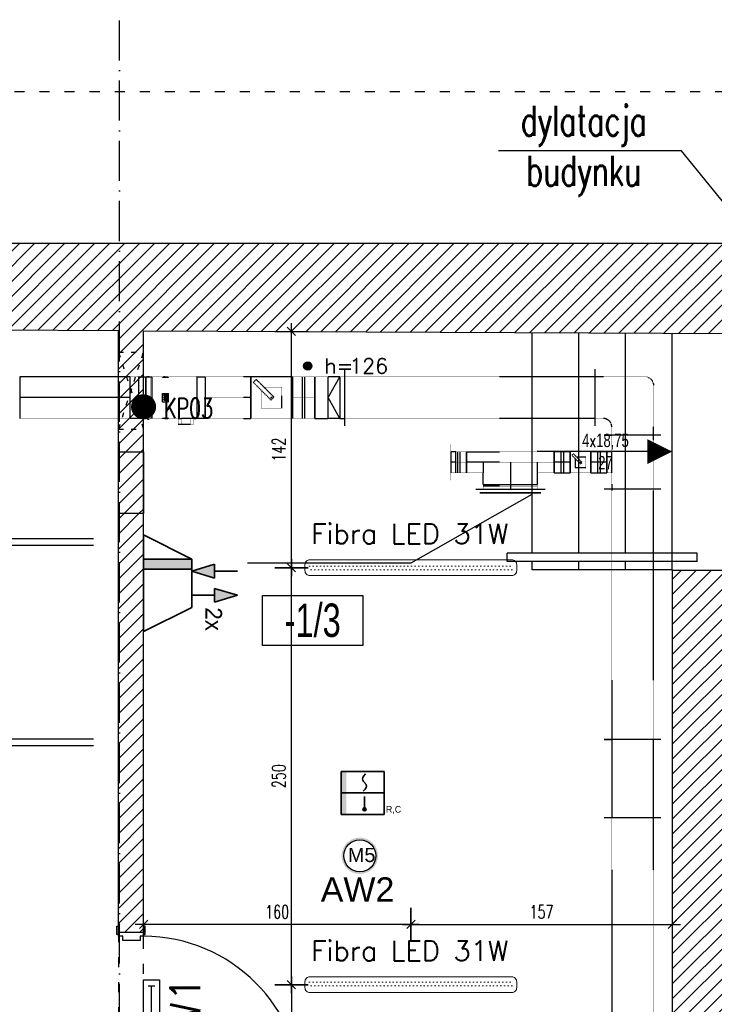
# Model space of a CAD drawing. Header units: millimetres. Extents: x 167273 to 188273, y -125105 to -88145.
# Tile 111 of 210: x 181655 to 182071, y -120214 to -119624. Entities that reach past the tile are written whole.
import ezdxf
from ezdxf.enums import TextEntityAlignment as Align

# ---------------------------------------------------------------- set-up
doc = ezdxf.new("R2010")
doc.units = ezdxf.units.MM
doc.header["$PDMODE"] = 35
doc.header["$PDSIZE"] = 5
for name, pattern in [('ACAD_ISO03W100', [30, 12, -18]), ('ACAD_ISO10W100', [18, 12, -3, 0, -3]), ('CENTER2', [1.125, 0.75, -0.125, 0.125, -0.125]), ('DASHDOT', [1, 0.5, -0.25, 0, -0.25]), ('DASHED', [0.75, 0.5, -0.25]), ('WENT_2', [1.5, 0.5, -1])]:
    doc.linetypes.add(name, pattern=pattern)
for name, color, linetype in [('!_ppoz', 10, 'Continuous'), ('a-op_leader', 9, 'Continuous'), ('a-op_text', 9, 'Continuous'), ('a-osie', 1, 'ACAD_ISO10W100'), ('a-poziomy', 9, 'Continuous'), ('a-wymiary', 9, 'Continuous'), ('b-cienka', 9, 'Continuous'), ('b-przerywana1', 9, 'ACAD_ISO03W100'), ('b-widokowa', 7, 'Continuous'), ('b-ściany', 2, 'Continuous'), ('c-wyposażenie', 5, 'Continuous'), ('El_Oświetlenie awaryjne', 10, 'Continuous'), ('FLUID-N-BIB-HID', 7, 'Continuous'), ('FLUID-N-BIB-SYM', 7, 'Continuous'), ('h-hatch', 8, 'Continuous')]:
    doc.layers.add(name, color=color, linetype=linetype)
for name, color, linetype, lineweight in [('EL_Linia SSP', 10, 'Continuous', 35), ('EL_oprawy', 72, 'Continuous', 5), ('FLUID-N-BIB', 8, 'Continuous', 30)]:
    doc.layers.add(name, color=color, linetype=linetype, lineweight=lineweight)
doc.styles.add('Arial', font='romans.shx', dxfattribs={"width": 0.7, "height": 12})
doc.styles.add('ES1', font='romans.shx', dxfattribs={"width": 0.7, "height": 12})
doc.styles.add('Malanow_1_100', font='romans.shx', dxfattribs={"height": 10})
doc.styles.add('PPAB_100', font='romans.shx', dxfattribs={"width": 0.7, "height": 12})
doc.styles.add('PPAB_50', font='romans.shx', dxfattribs={"width": 0.7, "height": 8})
doc.dimstyles.new('newPPAB_50', dxfattribs={"dimscale": 0, "dimtxt": 8, "dimasz": 1, "dimexe": 10, "dimexo": 10, "dimgap": 3.5, "dimtad": 1, "dimdec": 0, "dimzin": 0, "dimdsep": 46, "dimtxsty": 'PPAB_50', "dimblk": 'tick_50', "dimcen": 0.09, "dimdle": 5, "dimse1": 1, "dimse2": 1, "dimclrd": 9, "dimclre": 9, "dimclrt": 161, "dimadec": 0, "dimazin": 0, "dimtfac": 1, "dimtdec": 0, "dimtix": 1, "dimtofl": 0, "dimtmove": 2, "dimatfit": 3, "dimldrblk": 'tick_50', "dimfxl": 0, "dimtolj": 1, "dimtzin": 0, "dimarcsym": 0})
pattern_1 = [(45, (-27340.6366, 31489.7547), (-4.49012806, 4.49012806), [])]

# ---------------------------------------------------------------- blocks, each defined once
blk = doc.blocks.new('wysokosc')
at = {"layer": 'a-poziomy'}
h = blk.add_hatch(color=256, dxfattribs=at)
edge = h.paths.add_edge_path()
edge.add_arc((0, 0), 2.5, 0, 360)
blk.add_circle((0, 0), 2.5, dxfattribs=at)
at = {"layer": 'a-poziomy', "style": 'PPAB_50'}
blk.add_text('h=', height=9, dxfattribs=at).set_placement((10, 0), align=Align.MIDDLE_LEFT)
blk.add_attdef('WYSOKOSC', text='', height=9, dxfattribs=at).set_placement((25, 0), align=Align.MIDDLE_LEFT)
blk = doc.blocks.new('LED 31W')
h = blk.add_hatch()
h.set_pattern_fill('DOTS', color=256, scale=35)
h.set_pattern_definition([(0, (8e-13, -4e-12), (1.09375, 2.1875), [0, -2.1875])])
h.paths.add_polyline_path([(61.5, 2.75), (-61.5, 2.75), (-61.5, -2.75), (61.5, -2.75)])
blk.add_lwpolyline([(-60.5, -4.75), (60.5, -4.75, 0.414214), (63.5, -1.75), (63.5, 1.75, 0.414214), (60.5, 4.75), (-60.5, 4.75, 0.414214), (-63.5, 1.75), (-63.5, -1.75, 0.414214)], format="xyb", close=True)
at = {"style": 'ES1', "flags": 1}
blk.add_attdef('TYP', (-59.8, 30.4), '', height=12, rotation=360, dxfattribs=at)
at = {"style": 'ES1'}
blk.add_attdef('KOD', (-59.8, 14.37), '', height=12, rotation=360, dxfattribs=at)
blk = doc.blocks.new('A$C5690186C')
at = {"layer": 'EL_Linia SSP', "lineweight": 5}
h = blk.add_hatch(color=256, dxfattribs=at)
h.set_gradient(color1=(255, 0, 0), color2=(224, 0, 0), one_color=1, name='INVSPHERICAL')
h.paths.add_polyline_path([(-9.8, 0), (-9.8, 12.8), (-12.8, 12.8), (-12.8, 0)])
h.paths.add_polyline_path([(-9.8, -12.8), (-9.8, 0), (-12.8, 0), (-12.8, -12.8)])
at = {"layer": 'EL_Linia SSP'}
blk.add_hatch(color=256, dxfattribs=at).paths.add_polyline_path([(2.02, -9.84, 1), (0.15, -9.84, 1)])
at = {"layer": 'EL_Linia SSP', "color": 1, "linetype": 'Continuous'}
for p, q in [((-0.1, 8.54), (0.11, 9.39)), ((0.11, 7.68), (-0.1, 8.54)), ((0.11, 9.39), (0.74, 10.35)), ((0.58, 6.96), (0.11, 7.68)), ((0.74, 6.72), (0.58, 6.96)), ((0.74, 10.35), (1.79, 11.52)), ((1.07, 6.34), (0.74, 6.72)), ((1.07, 6.34), (1.41, 5.97)), ((1.41, 5.97), (1.57, 5.73)), ((1.41, 2.34), (0.36, 1.16)), ((2.04, 3.3), (1.41, 2.34)), ((1.57, 5.73), (2.04, 5.01)), ((2.04, 5.01), (2.25, 4.15)), ((2.25, 4.15), (2.04, 3.3))]:
    blk.add_line(p, q, dxfattribs=at)
at = {"layer": 'EL_Linia SSP'}
for p, q in [((-12.8, 0), (12.8, 0)), ((1.08, -2.06), (1.08, -9.84))]:
    blk.add_line(p, q, dxfattribs=at)
blk.add_lwpolyline([(-12.8, 12.8), (12.8, 12.8), (12.8, -12.8), (-12.8, -12.8)], close=True, dxfattribs=at)
blk.add_circle((1.08, -9.84), 0.938, dxfattribs=at)
at = {"layer": 'EL_Linia SSP', "color": 1}
blk.add_text('R,C', height=4, dxfattribs=at).set_placement((13.91, -11.8))
blk = doc.blocks.new('*U749')
h = blk.add_hatch(color=256)
h.paths.add_polyline_path([(-13.5, 0, 1), (13.5, 0, 1)])
h.paths.add_polyline_path([(11.81, 0, -1), (-11.81, 0, -1)], flags=16)
blk.add_circle((0, 0), 11.81)
at = {"attachment_point": 1, "style": 'Malanow_1_100'}
for s, insert, char_height in [('{\\fArial|b0|i0|c238|p34;M5}', (-8.83, 5.86), 10.5), ('{\\fArial|b0|i0|c238|p34;AW2}', (-28.92, -15.95), 18)]:
    blk.add_mtext_dynamic_manual_height_columns(s, width=42.9792, gutter_width=669.53, heights=[0], dxfattribs=dict(at, insert=insert, char_height=char_height))
blk = doc.blocks.new('A$C1F793472')
at = {"layer": 'EL_Linia SSP'}
h = blk.add_hatch(color=256, dxfattribs=at)
h.set_gradient(color1=(255, 0, 0), color2=(255, 0, 0))
h.paths.add_polyline_path([(5.69, 21.3), (3.61, 28.15), (1.54, 21.3), (3.61, 21.3)])
h = blk.add_hatch(color=1, dxfattribs=at)
h.set_gradient(color1=(255, 0, 0), color2=(255, 0, 0))
h.paths.add_polyline_path([(-3.61, 14.46), (-1.54, 21.3), (-3.61, 21.3)])
h.paths.add_polyline_path([(-3.61, 14.46), (-3.61, 21.3), (-5.69, 21.3)])
h = blk.add_hatch(color=256, dxfattribs=at)
h.set_gradient(color1=(255, 0, 0), color2=(255, 0, 0))
h.paths.add_polyline_path([(-4.23, 0), (-4.23, 14.46), (-7.23, 14.46), (-7.23, 0)])
at = {"layer": 'EL_Linia SSP', "color": 1}
for p, q in [((-3.61, 21.3), (-3.61, 28.15)), ((1.54, 21.3), (3.61, 28.15)), ((5.69, 21.3), (3.61, 28.15)), ((-3.61, 21.3), (-5.69, 21.3)), ((-5.69, 21.3), (-3.61, 14.46)), ((-3.61, 21.3), (-1.54, 21.3)), ((-1.54, 21.3), (-3.61, 14.46)), ((3.61, 21.3), (1.54, 21.3)), ((3.61, 14.46), (3.61, 21.3)), ((3.61, 21.3), (5.69, 21.3)), ((-14.46, 0), (-7.23, 14.46)), ((-7.23, 14.46), (7.23, 14.46)), ((-7.23, 14.46), (-7.23, 0)), ((-4.23, 0), (-4.23, 14.46)), ((14.46, 0), (7.23, 14.46)), ((14.46, 0), (-14.46, 0))]:
    blk.add_line(p, q, dxfattribs=at)
at = {"layer": 'EL_Linia SSP', "color": 1, "linetype": 'CENTER2'}
blk.add_text('2x', height=5, dxfattribs=at).set_placement((7.23, 18.54))
blk = doc.blocks.new('866330')
for p, q in [((-144, 13.3), (-144, -13.3)), ((-144, 0), (144, 0)), ((144, 13.3), (144, -13.3))]:
    blk.add_line(p, q)
blk.add_lwpolyline([(-170, -32), (170, -32), (170, 32), (-170, 32)], close=True)
at = {"style": 'ES1', "flags": 1}
blk.add_attdef('TYP', (-180.5, 290.4), '', height=120, dxfattribs=at)
at = {"style": 'ES1'}
blk.add_attdef('KOD_ES', (-180.5, 130.1), '', height=120, dxfattribs=at)
blk = doc.blocks.new('*U860')
at = {"linetype": 'Continuous', "lineweight": -2}
for p, q in [((-125, 125), (-125, 0)), ((125, 0), (125, 125)), ((-125, 0), (-125, -125)), ((125, -125), (125, 0))]:
    blk.add_line(p, q, dxfattribs=at)
at = {"color": 0, "linetype": 'ByBlock', "lineweight": -2}
for p, q in [((125, 125), (-125, 125)), ((62.5, 62.5), (-62.5, 62.5)), ((-62.5, 62.5), (-62.5, -62.5)), ((62.5, -44.8), (62.5, 62.5)), ((-14.5, -3.2), (3.2, 14.5)), ((3.2, 14.5), (109.2, -91.6)), ((91.6, -109.2), (-14.5, -3.2)), ((-62.5, -62.5), (44.8, -62.5)), ((109.2, -91.6), (91.6, -109.2)), ((-125, -125), (125, -125))]:
    blk.add_line(p, q, dxfattribs=at)
for major_axis in [(4, 0), (4, 0), (-4, 0), (-4, 0)]:
    blk.add_ellipse((0, 0), major_axis=major_axis, ratio=1, start_param=0, end_param=3.141593, dxfattribs=at)
blk = doc.blocks.new('*U857')
at = {"linetype": 'Continuous', "lineweight": -2}
for p, q in [((-331, 125), (-331, 0)), ((331, 0), (331, 125)), ((-331, 0), (-331, -125)), ((331, -125), (331, 0))]:
    blk.add_line(p, q, dxfattribs=at)
at = {"color": 0, "linetype": 'ByBlock', "lineweight": -2}
for p, q in [((331, 125), (-331, 125)), ((-331, -125), (331, -125))]:
    blk.add_line(p, q, dxfattribs=at)
at = {"layer": 'FLUID-N-BIB-SYM', "linetype": 'DASHDOT', "lineweight": -3}
blk.add_line((-331, 0), (331, 0), dxfattribs=at)
blk = doc.blocks.new('*U996')
at = {"linetype": 'Continuous', "lineweight": -2}
for p, q in [((-750, 170), (-750, 125)), ((-750, 125), (-750, -125)), ((750, 170), (750, 125)), ((750, 125), (750, -125)), ((-750, -125), (-750, -170)), ((750, -125), (750, -170))]:
    blk.add_line(p, q, dxfattribs=at)
at = {"color": 0, "linetype": 'ByBlock', "lineweight": -2}
for p, q in [((750, 125), (-750, 125)), ((-750, -125), (750, -125))]:
    blk.add_line(p, q, dxfattribs=at)
blk = doc.blocks.new('*U997')
at = {"linetype": 'Continuous', "lineweight": -2}
for p, q in [((-234.5, 170), (-234.5, 125)), ((-234.5, 125), (-234.5, -125)), ((234.5, 170), (234.5, 125)), ((234.5, 125), (234.5, -125)), ((-234.5, -125), (-234.5, -170)), ((234.5, -125), (234.5, -170))]:
    blk.add_line(p, q, dxfattribs=at)
at = {"color": 0, "linetype": 'ByBlock', "lineweight": -2}
for p, q in [((234.5, 125), (-234.5, 125)), ((-234.5, -125), (234.5, -125))]:
    blk.add_line(p, q, dxfattribs=at)
blk = doc.blocks.new('*U850')
at = {"color": 0, "linetype": 'ByBlock', "lineweight": -2}
for p, q in [((-115, 165), (135, 165)), ((165, 165), (135, 165)), ((185, 165), (165, 165)), ((-165, -135), (-165, 115)), ((135, -85), (165, -85)), ((165, -85), (185, -85)), ((-165, -135), (-165, -165)), ((-165, -165), (-165, -185)), ((85, -165), (85, -135)), ((85, -185), (85, -165))]:
    blk.add_line(p, q, dxfattribs=at)
at = {"linetype": 'Continuous', "lineweight": -2}
for p, q in [((-165, -185), (-210, -185)), ((85, -185), (-165, -185)), ((130, -185), (85, -185))]:
    blk.add_line(p, q, dxfattribs=at)
at = {"color": 0, "linetype": 'ByBlock', "lineweight": -2, "extrusion": (1.22465e-16, 3.82736e-32, -1)}
for centre in [(-115, 115), (-115, 115), (135, -135)]:
    blk.add_ellipse(centre, major_axis=(-50, 0), ratio=1, start_param=0, end_param=1.570796, dxfattribs=at)
at = {"color": 0, "linetype": 'ByBlock', "lineweight": -2}
blk.add_ellipse((135, -135), major_axis=(0, 50), ratio=1, start_param=0, end_param=1.570796, dxfattribs=at)
blk.add_ellipse((135, -135), major_axis=(0, 50), ratio=1, start_param=0, end_param=1.570796, dxfattribs=at)
at = {"layer": 'FLUID-N-BIB-HID', "linetype": 'DASHED', "lineweight": -3}
for p, q in [((185, 165), (185, 210)), ((185, -130), (185, -85))]:
    blk.add_line(p, q, dxfattribs=at)
blk = doc.blocks.new('*U849')
at = {"color": 0, "linetype": 'ByBlock', "lineweight": -2}
for p, q in [((-750, 125), (750, 125)), ((-750, -125), (750, -125))]:
    blk.add_line(p, q, dxfattribs=at)
at = {"linetype": 'Continuous', "lineweight": -2}
for p, q in [((750, 125), (750, 170)), ((750, -125), (750, 125)), ((750, -170), (750, -125))]:
    blk.add_line(p, q, dxfattribs=at)
at = {"layer": 'FLUID-N-BIB-HID', "linetype": 'DASHED', "lineweight": -3}
for p, q in [((-750, 125), (-750, 170)), ((-750, -170), (-750, -125))]:
    blk.add_line(p, q, dxfattribs=at)
blk = doc.blocks.new('*U848')
at = {"linetype": 'Continuous', "lineweight": -2}
for p, q in [((-90, 0, -125), (-90, 0, 125)), ((-90, 0, -170), (-90, 0, -125)), ((90, 0, 125), (90, 0, -125)), ((-90, 0, 125), (-90, 0, 170))]:
    blk.add_line(p, q, dxfattribs=at)
at = {"color": 0, "linetype": 'ByBlock', "lineweight": -2}
for p, q in [((-60, 0, -125), (-90, 0, -125)), ((90, 0, -125), (10, 0, -125)), ((10, 0, 125), (90, 0, 125)), ((-90, 0, 125), (-60, 0, 125))]:
    blk.add_line(p, q, dxfattribs=at)
at = {"linetype": 'Continuous', "lineweight": -3}
for p, q in [((-60, 0, 125), (10, 0, 125)), ((10, 0), (-60, 0, 125)), ((-60, 0, -125), (10, 0)), ((-60, 0, -125), (10, 0, -125)), ((-60, 0, 125), (-60, 0, -125)), ((10, 0, 0), (10, 0, 125)), ((10, 0, -125), (10, 0, 0))]:
    blk.add_line(p, q, dxfattribs=at)
blk = doc.blocks.new('*U854')
at = {"linetype": 'Continuous', "lineweight": -2}
for p, q in [((-67.5, 0, -125), (-67.5, 0, 125)), ((67.5, 0, 125), (67.5, 0, -125))]:
    blk.add_line(p, q, dxfattribs=at)
at = {"color": 0, "linetype": 'ByBlock', "lineweight": -2}
for p, q in [((-67.5, 0, 125), (67.5, 0, 125)), ((67.5, 0, -125), (-67.5, 0, -125))]:
    blk.add_line(p, q, dxfattribs=at)
at = {"linetype": 'Continuous', "lineweight": -3}
for p, q in [((-7.5, 0, 125), (-7.5, 0, -125)), ((7.5, 0, 125), (7.5, 0, -125))]:
    blk.add_line(p, q, dxfattribs=at)
at = {"layer": 'FLUID-N-BIB-SYM', "linetype": 'DASHDOT', "lineweight": -3}
blk.add_line((-67.5, 0), (67.5, 0), dxfattribs=at)
blk = doc.blocks.new('*U847')
at = {"linetype": 'Continuous', "lineweight": -2}
for p, q in [((-162.5, 170), (-162.5, 125)), ((-162.5, 125), (-162.5, -125)), ((162.5, 170), (162.5, 125)), ((162.5, 125), (162.5, -125)), ((-162.5, -125), (-162.5, -170)), ((-62, -155), (63, -155)), ((162.5, -125), (162.5, -170))]:
    blk.add_line(p, q, dxfattribs=at)
at = {"color": 0, "linetype": 'ByBlock', "lineweight": -2}
for p, q in [((-132.5, 125), (-162.5, 125)), ((132.5, 125), (-132.5, 125)), ((162.5, 125), (132.5, 125)), ((-162.5, -125), (-132.5, -125)), ((-62, -125), (-132.5, -125)), ((-62, -125), (-62, -155)), ((132.5, -125), (63, -125)), ((63, -155), (63, -125)), ((132.5, -125), (162.5, -125))]:
    blk.add_line(p, q, dxfattribs=at)
at = {"linetype": 'Continuous', "lineweight": -3}
blk.add_line((63, -125), (-62, -125), dxfattribs=at)
blk = doc.blocks.new('*U841')
at = {"linetype": 'Continuous', "lineweight": -2}
for p, q in [((-62.5, 62.5), (-62.5, 0)), ((62.5, 0), (62.5, 62.5)), ((-62.5, 0), (-62.5, -62.5)), ((62.5, -62.5), (62.5, 0))]:
    blk.add_line(p, q, dxfattribs=at)
at = {"color": 0, "linetype": 'ByBlock', "lineweight": -2}
for p, q in [((62.5, 62.5), (-62.5, 62.5)), ((31.2, 31.2), (-31.2, 31.2)), ((-31.2, 31.2), (-31.2, -31.2)), ((-10.1, 1.2), (-1.2, 10.1)), ((43, -51.8), (-10.1, 1.2)), ((-1.2, 10.1), (51.8, -43)), ((31.2, -22.4), (31.2, 31.2)), ((-31.2, -31.2), (22.4, -31.2)), ((51.8, -43), (43, -51.8)), ((-62.5, -62.5), (62.5, -62.5))]:
    blk.add_line(p, q, dxfattribs=at)
for major_axis in [(4, 0), (4, 0), (-4, 0), (-4, 0)]:
    blk.add_ellipse((0, 0), major_axis=major_axis, ratio=1, start_param=0, end_param=3.141593, dxfattribs=at)
blk = doc.blocks.new('*U842')
at = {"linetype": 'Continuous', "lineweight": -2}
for p, q in [((-47.5, 0), (-47.5, 62.5)), ((47.5, 62.5), (47.5, 0)), ((-47.5, -62.5), (-47.5, 0)), ((47.5, 0), (47.5, -62.5))]:
    blk.add_line(p, q, dxfattribs=at)
at = {"color": 0, "linetype": 'ByBlock', "lineweight": -2}
for p, q in [((-47.5, 62.5), (47.5, 62.5)), ((47.5, -62.5), (-47.5, -62.5))]:
    blk.add_line(p, q, dxfattribs=at)
at = {"linetype": 'Continuous', "lineweight": -3}
for p, q in [((-7.5, 62.5), (-7.5, -62.5)), ((7.5, 62.5), (7.5, -62.5))]:
    blk.add_line(p, q, dxfattribs=at)
at = {"layer": 'FLUID-N-BIB-SYM', "linetype": 'DASHDOT', "lineweight": -3}
for q in [(47.5, 0), (-32.5, 0)]:
    blk.add_line((-47.5, 0), q, dxfattribs=at)
blk = doc.blocks.new('*U840')
at = {"linetype": 'Continuous', "lineweight": -2}
for p, q in [((-207.5, 162.5), (-162.5, 162.5)), ((-162.5, 162.5), (162.5, 162.5)), ((162.5, 162.5), (207.5, 162.5)), ((-262.5, 62.5), (-262.5, -62.5)), ((262.5, -62.5), (262.5, 62.5))]:
    blk.add_line(p, q, dxfattribs=at)
at = {"color": 0, "linetype": 'ByBlock', "lineweight": -2}
for p, q in [((-162.5, 132.5), (-162.5, 162.5)), ((-162.5, 132.5), (-162.5, 0)), ((162.5, 132.5), (162.5, 162.5)), ((162.5, 132.5), (162.5, 62.5)), ((-262.5, 62.5), (-162.5, 62.5)), ((162.5, 0), (162.5, 62.5)), ((162.5, 62.5), (262.5, 62.5)), ((-162.5, 0), (162.5, 0)), ((262.5, -62.5), (-262.5, -62.5))]:
    blk.add_line(p, q, dxfattribs=at)
at = {"linetype": 'Continuous', "lineweight": -3}
blk.add_line((162.5, 132.5), (-162.5, 132.5), dxfattribs=at)
at = {"layer": 'FLUID-N-BIB-SYM', "linetype": 'DASHDOT', "lineweight": -3}
for p, q in [((0, 0), (0, 162.5)), ((0, 142.5), (0, 162.5)), ((-262.5, 0), (262.5, 0))]:
    blk.add_line(p, q, dxfattribs=at)
blk = doc.blocks.new('*U829')
at = {"linetype": 'Continuous', "lineweight": -2}
for p, q in [((-47.5, 0), (-47.5, 62.5)), ((47.5, 62.5), (47.5, 0)), ((-47.5, -62.5), (-47.5, 0)), ((47.5, 0), (47.5, -62.5))]:
    blk.add_line(p, q, dxfattribs=at)
at = {"color": 0, "linetype": 'ByBlock', "lineweight": -2}
for p, q in [((-47.5, 62.5), (47.5, 62.5)), ((47.5, -62.5), (-47.5, -62.5))]:
    blk.add_line(p, q, dxfattribs=at)
at = {"linetype": 'Continuous', "lineweight": -3}
for p, q in [((-7.5, 62.5), (-7.5, -62.5)), ((7.5, 62.5), (7.5, -62.5))]:
    blk.add_line(p, q, dxfattribs=at)
at = {"layer": 'FLUID-N-BIB-SYM', "linetype": 'DASHDOT', "lineweight": -3}
blk.add_line((-47.5, 0), (47.5, 0), dxfattribs=at)
blk = doc.blocks.new('*U832')
at = {"linetype": 'Continuous', "lineweight": -2}
for p, q in [((-30, 0), (-30, 62.5)), ((-30, -62.5), (-30, 0))]:
    blk.add_line(p, q, dxfattribs=at)
at = {"color": 0, "linetype": 'ByBlock', "lineweight": -2}
for p, q in [((-30, 62.5), (0, 62.5)), ((0, 107.5), (0, 62.5)), ((0, 62.5), (0, 0)), ((0, 0), (0, -62.5)), ((0, -62.5), (-30, -62.5)), ((0, -62.5), (0, -107.5))]:
    blk.add_line(p, q, dxfattribs=at)
blk = doc.blocks.new('*U836')
at = {"linetype": 'Continuous', "lineweight": -2}
for p, q in [((-47.5, 0), (-47.5, 62.5)), ((47.5, 62.5), (47.5, 0)), ((-47.5, -62.5), (-47.5, 0)), ((47.5, 0), (47.5, -62.5))]:
    blk.add_line(p, q, dxfattribs=at)
at = {"color": 0, "linetype": 'ByBlock', "lineweight": -2}
for p, q in [((-47.5, 62.5), (47.5, 62.5)), ((47.5, -62.5), (-47.5, -62.5))]:
    blk.add_line(p, q, dxfattribs=at)
at = {"linetype": 'Continuous', "lineweight": -3}
for p, q in [((-7.5, 62.5), (-7.5, -62.5)), ((7.5, 62.5), (7.5, -62.5))]:
    blk.add_line(p, q, dxfattribs=at)
at = {"layer": 'FLUID-N-BIB-SYM', "linetype": 'DASHDOT', "lineweight": -3}
for p in [(-47.5, 0), (17.5, 0)]:
    blk.add_line(p, (47.5, 0), dxfattribs=at)
blk = doc.blocks.new('*U846')
at = {"color": 0, "linetype": 'ByBlock', "lineweight": -2}
for p, q in [((182.5, 0, 20), (-182.5, 0, 20)), ((162.5, 0), (-162.5, 0)), ((162.5, 0, -20), (-162.5, 0, -20)), ((162.5, 0, -20), (162.5, 0)), ((182.5, 0), (162.5, 0)), ((-162.5, 0), (-182.5, 0)), ((-162.5, 0, -20), (-162.5, 0))]:
    blk.add_line(p, q, dxfattribs=at)
at = {"linetype": 'Continuous', "lineweight": -3}
for p, q in [((182.5, 0, 20), (-182.5, 0, 20)), ((-182.5, 0, 20), (182.5, 0, 20))]:
    blk.add_line(p, q, dxfattribs=at)
blk = doc.blocks.new('*U852')
at = {"color": 0, "linetype": 'ByBlock', "lineweight": -2}
for p, q in [((-177.5, 125), (-225, 125)), ((-225, 0), (-225, 125)), ((-172.5, 126.2), (-177.5, 126.2)), ((-177.5, 125), (-177.5, 126.2)), ((-177.5, -125), (-177.5, 125)), ((-172.5, 126.2), (-172.5, 125)), ((-172.5, 125), (-172.5, -125)), ((95.5, 125), (-172.5, 125)), ((95.5, 125), (95.5, 123.7)), ((100.5, 123.7), (95.5, 123.7)), ((95.5, 123.7), (95.5, -123.7)), ((130.5, 125), (100.5, 125)), ((100.5, 123.7), (100.5, 125)), ((100.5, -123.8), (100.5, 123.7)), ((110, 129), (120, 129)), ((110, 129), (110, 125)), ((120, 125), (120, 129)), ((130.5, 125), (130.5, 123.7)), ((135.5, 123.7), (130.5, 123.7)), ((130.5, 123.7), (130.5, -123.7)), ((172.5, 125), (135.5, 125)), ((135.5, 123.7), (135.5, 125)), ((135.5, -123.8), (135.5, 123.7)), ((177.5, 126.2), (172.5, 126.2)), ((172.5, 125), (172.5, 126.2)), ((172.5, -125), (172.5, 125)), ((177.5, 126.2), (177.5, 125)), ((177.5, 125), (177.5, -125)), ((225, 125), (177.5, 125)), ((225, 125), (225, 52.8)), ((-225, -125), (-225, 0)), ((225, 52.8), (225, -52.8)), ((225, -52.8), (225, -125)), ((-225, -125), (-177.5, -125)), ((-177.5, -126.3), (-177.5, -125)), ((-177.5, -126.3), (-172.5, -126.3)), ((-172.5, -125), (-172.5, -126.3)), ((-172.5, -125), (-114, -125)), ((-156.5, -160), (-156.5, -125)), ((-156.5, -125), (-136.5, -125)), ((-156.5, -125), (-156.5, -160)), ((-136.5, -160), (-156.5, -160)), ((-156.5, -160), (-156.5, -160)), ((-136.5, -125), (-83.5, -125)), ((-136.5, -125), (-136.5, -160)), ((-136.5, -125), (-136.5, -125)), ((-136.5, -160), (-136.5, -160)), ((-83.5, -160), (-136.5, -160)), ((-136.5, -160), (-136.5, -160)), ((-114, -125), (-106, -125)), ((-106, -125), (95.5, -125)), ((-83.5, -160), (-83.5, -125)), ((-63.5, -125), (-83.5, -125)), ((-83.5, -160), (-83.5, -160)), ((-63.5, -160), (-83.5, -160)), ((-63.5, -160), (-63.5, -125)), ((-63.5, -160), (-63.5, -125)), ((-63.5, -160), (-63.5, -160)), ((95.5, -123.7), (95.5, -125)), ((95.5, -123.8), (100.5, -123.8)), ((100.5, -125), (100.5, -123.8)), ((100.5, -125), (130.5, -125)), ((110, -125), (110, -129)), ((120, -129), (110, -129)), ((120, -129), (120, -125)), ((130.5, -123.7), (130.5, -125)), ((130.5, -123.8), (135.5, -123.8)), ((135.5, -125), (135.5, -123.8)), ((135.5, -125), (172.5, -125)), ((172.5, -126.3), (172.5, -125)), ((172.5, -126.3), (177.5, -126.3)), ((177.5, -125), (177.5, -126.3)), ((177.5, -125), (225, -125))]:
    blk.add_line(p, q, dxfattribs=at)
at = {"linetype": 'Continuous', "lineweight": -3}
for p, q in [((-5, 122.5), (-5, 125)), ((30, 122.5), (-5, 122.5)), ((16.9, 125), (-0.6, 125)), ((-0.6, 124.1), (-0.6, 124.7)), ((16.9, 124.7), (-0.6, 124.7)), ((16.9, 124.1), (-0.6, 124.1)), ((16.9, 125), (25.6, 125)), ((16.9, 124.9), (16.9, 124.7)), ((16.9, 124.9), (25.6, 124.4)), ((16.9, 123.9), (25.6, 124.4)), ((30, 122.5), (30, 125)), ((30, 24.8), (-5, 24.8)), ((-5, -24.8), (-5, 24.8)), ((-0.6, 15.5), (-0.6, 9.5)), ((16.9, 15.5), (-0.6, 15.5)), ((16.9, 9.5), (-0.6, 9.5)), ((-0.6, 3), (-0.6, -3)), ((16.9, 3), (-0.6, 3)), ((16.9, 17.5), (25.6, 12.5)), ((16.9, 7.5), (25.6, 12.5)), ((16.9, 7.5), (16.9, 9.5)), ((16.9, 5), (25.6, 0)), ((30, -24.8), (30, 24.8)), ((30, -24.8), (-5, -24.8)), ((16.9, -3), (-0.6, -3)), ((-0.6, -9.5), (-0.6, -15.5)), ((16.9, -9.5), (-0.6, -9.5)), ((16.9, -15.5), (-0.6, -15.5)), ((16.9, -5), (25.6, 0)), ((16.9, -5), (16.9, -3)), ((16.9, -7.5), (25.6, -12.5)), ((16.9, -17.5), (25.6, -12.5)), ((16.9, -17.5), (16.9, -15.5)), ((30, -122.5), (-5, -122.5)), ((-5, -125), (-5, -122.5)), ((-0.6, -124.1), (-0.6, -124.7)), ((16.9, -124.1), (-0.6, -124.1)), ((16.9, -124.7), (-0.6, -124.7)), ((16.9, -125), (-0.6, -125)), ((16.9, -125), (-0.6, -125)), ((16.9, -123.9), (25.6, -124.4)), ((16.9, -124.9), (25.6, -124.4)), ((16.9, -124.9), (16.9, -124.7)), ((16.9, -125), (25.6, -125)), ((16.9, -125), (25.6, -125)), ((30, -125), (30, -122.5))]:
    blk.add_line(p, q, dxfattribs=at)
at = {"color": 0, "linetype": 'ByBlock', "lineweight": -2, "extrusion": (3.14984e-17, -1.46596e-13, -1)}
blk.add_ellipse((115, 0), major_axis=(110, 52.8), ratio=1, start_param=0, end_param=0.001272, dxfattribs=at)
blk = doc.blocks.new('*U851')
at = {"linetype": 'Continuous', "lineweight": -2}
for p, q in [((-136.5, 0), (-136.5, 125)), ((136.5, 125), (136.5, 0)), ((-136.5, -125), (-136.5, 0)), ((136.5, 0), (136.5, -125))]:
    blk.add_line(p, q, dxfattribs=at)
at = {"color": 0, "linetype": 'ByBlock', "lineweight": -2}
for p, q in [((-136.5, 125), (136.5, 125)), ((136.5, -125), (-136.5, -125))]:
    blk.add_line(p, q, dxfattribs=at)
at = {"layer": 'FLUID-N-BIB-SYM', "linetype": 'DASHDOT', "lineweight": -3}
for p, q in [((-136.5, 0), (136.5, 0)), ((-136.5, 0), (-136.5, 0)), ((136.5, 0), (136.5, 0))]:
    blk.add_line(p, q, dxfattribs=at)
blk = doc.blocks.new('*U995')
at = {"linetype": 'Continuous', "lineweight": -2}
for p, q in [((-750, 170), (-750, 125)), ((-750, 125), (-750, -125)), ((-750, -125), (-750, -170))]:
    blk.add_line(p, q, dxfattribs=at)
at = {"color": 0, "linetype": 'ByBlock', "lineweight": -2}
for p, q in [((750, 125), (-750, 125)), ((-750, -125), (750, -125))]:
    blk.add_line(p, q, dxfattribs=at)
at = {"layer": 'FLUID-N-BIB-HID', "linetype": 'DASHED', "lineweight": -3}
for p, q in [((750, 125), (750, 170)), ((750, -170), (750, -125))]:
    blk.add_line(p, q, dxfattribs=at)
blk = doc.blocks.new('tick_50')
at = {"color": 9, "ltscale": 20}
for p, q in [((0, 10), (0, -10)), ((-5, 0), (5, 0))]:
    blk.add_line(p, q, dxfattribs=at)
at = {"color": 0}
blk.add_line((2.5, 2.5), (-2.5, -2.5), dxfattribs=at)
blk = doc.blocks.new('*D1468')
at = {"layer": 'a-wymiary', "color": 9, "lineweight": -2}
blk.add_line((181888.1, -120166.25), (181729.81, -120166.25), dxfattribs=at)
at = {"layer": 'Defpoints', "color": 0}
for p in [(181728.81, -120166.25), (181728.81, -120193.84), (181889.1, -120197.64)]:
    blk.add_point(p, dxfattribs=at)
at = {"layer": 'a-wymiary', "color": 9, "lineweight": -2, "rotation": 180}
blk.add_blockref('tick_50', (181728.81, -120166.25), dxfattribs=at)
at = {"layer": 'a-wymiary', "color": 9, "lineweight": -2}
blk.add_blockref('tick_50', (181889.1, -120166.25), dxfattribs=at)
at = {"layer": 'a-wymiary', "color": 161, "insert": (181808.96, -120158.75), "char_height": 8, "attachment_point": 5, "style": 'PPAB_50'}
blk.add_mtext('\\A1;160', dxfattribs=at)
blk = doc.blocks.new('*D1469')
at = {"layer": 'a-wymiary', "color": 9, "lineweight": -2}
blk.add_line((181817.48, -120203.39), (181817.48, -120374.89), dxfattribs=at)
at = {"layer": 'Defpoints', "color": 0}
for p in [(181825.6, -120202.39), (181817.48, -120375.89), (181825.6, -120375.89)]:
    blk.add_point(p, dxfattribs=at)
at = {"layer": 'a-wymiary', "color": 9, "lineweight": -2}
for p, rotation in [((181817.48, -120202.39), 90), ((181817.48, -120375.89), 270)]:
    blk.add_blockref('tick_50', p, dxfattribs=dict(at, rotation=rotation))
at = {"layer": 'a-wymiary', "color": 161, "insert": (181809.98, -120289.14), "char_height": 8, "attachment_point": 5, "rotation": 90, "style": 'PPAB_50'}
blk.add_mtext('\\A1;174', dxfattribs=at)

msp = doc.modelspace()

# ---------------------------------------------------------------- hatches: boundary and pattern name
at = {"layer": 'h-hatch'}
h = msp.add_hatch(dxfattribs=at)
h.set_pattern_fill('ANSI31', color=256, scale=2, style=0)
h.set_pattern_definition(pattern_1)
h.paths.add_polyline_path([(183353.25, -119757.89), (180164.81, -119757.89), (180164.81, -119666.89), (180102.81, -119666.89), (180102.81, -119803.13), (180175.81, -119803.45), (181713.81, -119810.23), (181713.81, -119823.29), (181728.81, -119823.29), (181728.81, -119810.36), (183353.25, -119817.58)])
h = msp.add_hatch(dxfattribs=at)
h.set_pattern_fill('ANSI31', color=256, scale=2, style=0)
h.set_pattern_definition(pattern_1)
h.paths.add_polyline_path([(181728.81, -119823.29), (181713.81, -119823.29), (181721.31, -119846.29)])
h.paths.add_polyline_path([(181721.31, -119846.29), (181713.81, -119823.29), (181713.81, -119869.29)])
h.paths.add_polyline_path([(181728.81, -119823.29), (181721.31, -119846.29), (181728.81, -119869.29)])
h.paths.add_polyline_path([(181721.31, -119846.29), (181713.81, -119869.29), (181728.81, -119869.29)])
h.paths.add_polyline_path([(181728.81, -119869.29), (181713.81, -119869.29), (181713.81, -119882.98), (181728.81, -119882.98)])
h.paths.add_polyline_path([(181728.81, -119882.98), (181713.81, -119882.98), (181713.81, -119919.98), (181728.81, -119919.98)])
h = msp.add_hatch(dxfattribs=at)
h.set_pattern_fill('ANSI31', color=256, scale=2, style=0)
h.set_pattern_definition(pattern_1)
h.paths.add_polyline_path([(181728.81, -119919.98), (181713.81, -119919.98), (181713.81, -120170.89), (181728.81, -120170.89)])
h = msp.add_hatch(dxfattribs=at)
h.set_pattern_fill('ANSI31', color=256, scale=2, style=0)
h.set_pattern_definition(pattern_1)
h.paths.add_polyline_path([(182109.81, -120375.89), (182089.81, -120375.89), (182089.81, -119953.89), (182045.81, -119953.89), (182045.81, -120375.89), (180217.81, -120375.89), (180217.81, -120423.89), (182109.81, -120423.89)])

# ---------------------------------------------------------------- linework, layer by layer
at = {"layer": '!_ppoz'}
for points in [[(181713.81, -120167.39), (181713.81, -120172.39), (181712.81, -120172.39), (181712.81, -120167.39)], [(181728.81, -120167.39), (181728.81, -120172.39), (181729.81, -120172.39), (181729.81, -120167.39)]]:
    msp.add_lwpolyline(points, close=True, dxfattribs=at)
msp.add_lwpolyline([(181728.81, -120170.89), (181728.81, -120173.39), (181726.81, -120173.39), (181726.81, -120175.89), (181716.31, -120175.89), (181716.31, -120173.39), (181713.81, -120173.39), (181713.81, -120170.89), (181728.81, -120170.89)], dxfattribs=at)
msp.add_arc((181728.81, -120268.39), 95, 0, 90, dxfattribs=at)
at = {"layer": 'a-op_leader'}
msp.add_lwpolyline([(181791.19, -119949.58), (181889.24, -119949.58), (181961.81, -119908.34)], dxfattribs=at)
at = {"layer": 'a-op_text', "ltscale": 0.5}
for p, q in [((182051.31, -119702.46), (181941.74, -119702.46)), ((182096.31, -119757.89), (182051.31, -119702.46))]:
    msp.add_line(p, q, dxfattribs=at)
at = {"layer": 'a-op_text', "ltscale": 0.5, "elevation": -141}
msp.add_lwpolyline([(181800.22, -119999.04), (181800.22, -119969.04), (181860.22, -119969.04), (181860.22, -119999.04)], close=True, dxfattribs=at)
at = {"layer": 'a-osie', "ltscale": 2}
msp.add_line((181714.31, -120586.88), (181714.31, -119623.89), dxfattribs=at)
at = {"layer": 'b-cienka'}
msp.add_line((182045.81, -119882.77), (181964.81, -119882.77), dxfattribs=at)
msp.add_lwpolyline([(182045.81, -119882.77, 0, 15, 0), (182030.81, -119882.77, 15, 15, 0)], format="xyseb", dxfattribs=at)
at = {"layer": 'b-przerywana1', "ltscale": 0.25}
for p, q in [((181713.81, -119823.29), (181728.81, -119823.29)), ((181713.81, -119823.29), (181728.81, -119869.29)), ((181713.81, -119869.29), (181728.81, -119823.29)), ((181713.81, -119869.29), (181728.81, -119869.29))]:
    msp.add_line(p, q, dxfattribs=at)
at = {"layer": 'b-przerywana1', "ltscale": 0.5}
for p, q in [((181713.81, -120170.89), (181713.81, -120270.89)), ((181728.81, -120270.89), (181728.81, -120170.89))]:
    msp.add_line(p, q, dxfattribs=at)
msp.add_lwpolyline([(179326.52, -120566.89), (179326.52, -119666.89), (183353.25, -119666.89), (183353.25, -120566.89)], close=True, dxfattribs=at)
at = {"layer": 'b-widokowa', "ltscale": 0.5}
for p, q in [((181961.81, -119943.77), (181961.81, -119811.77)), ((181989.81, -119943.77), (181989.81, -119811.77)), ((182017.81, -119943.77), (182017.81, -119811.77)), ((181713.81, -119919.98), (181713.81, -119882.98)), ((181728.81, -119882.98), (181728.81, -119919.98)), ((182060.81, -119943.77), (181946.81, -119943.77)), ((181946.81, -119948.77), (181946.81, -119943.77)), ((182060.81, -119948.77), (182060.81, -119943.77)), ((182060.81, -119948.77), (181946.81, -119948.77)), ((181961.81, -119953.77), (181961.81, -119948.77)), ((181989.81, -119953.77), (181989.81, -119948.77)), ((182017.81, -119953.77), (182017.81, -119948.77)), ((182045.81, -119953.77), (181961.81, -119953.77)), ((182045.81, -119953.77), (181964.81, -119953.77)), ((182045.81, -119953.77), (181964.81, -119953.77))]:
    msp.add_line(p, q, dxfattribs=at)
at = {"layer": 'b-widokowa'}
for p in [(182045.81, -119953.89), (182045.81, -119953.89), (182045.81, -119943.77)]:
    msp.add_line(p, (182045.81, -119811.77), dxfattribs=at)
at = {"layer": 'b-ściany'}
for p, q in [((180164.81, -119757.89), (183353.25, -119757.89)), ((180164.81, -119757.89), (183353.25, -119757.89)), ((180102.81, -119803.13), (181713.81, -119810.23)), ((180102.81, -119803.13), (181713.81, -119810.23)), ((180217.81, -119803.64), (181713.81, -119810.23)), ((181713.81, -120170.89), (181713.81, -119810.23)), ((181713.81, -120170.89), (181713.81, -119810.23)), ((181713.81, -120170.89), (181713.81, -119810.36)), ((181728.81, -120170.89), (181728.81, -119810.36)), ((181728.81, -119810.36), (183353.25, -119817.58)), ((181728.81, -120170.89), (181728.81, -119810.36)), ((181713.81, -119882.98), (181728.81, -119882.98)), ((181728.81, -119919.98), (181713.81, -119919.98)), ((182045.81, -119953.89), (182045.81, -120375.89)), ((182045.81, -119953.89), (182089.81, -119953.89)), ((182045.81, -119953.89), (182089.81, -119953.89)), ((182045.81, -119953.89), (182045.81, -120375.89)), ((182045.81, -119953.89), (182089.81, -119953.89)), ((181713.81, -120170.89), (181728.81, -120170.89)), ((181713.81, -120170.89), (181728.81, -120170.89)), ((181713.81, -120170.89), (181728.81, -120170.89)), ((181713.81, -120170.89), (181728.81, -120170.89))]:
    msp.add_line(p, q, dxfattribs=at)
at = {"layer": 'c-wyposażenie', "ltscale": 0.5}
for p, q in [((181698.81, -119935.14), (181005.81, -119935.14)), ((181698.81, -119939.14), (181005.81, -119939.14)), ((181698.81, -120055.14), (181005.81, -120055.14)), ((181698.81, -120059.14), (181005.81, -120059.14))]:
    msp.add_line(p, q, dxfattribs=at)
at = {"layer": 'EL_Linia SSP', "const_width": 7.5}
msp.add_lwpolyline([(181725.08, -119855.97, 1), (181732.58, -119855.97, 1)], format="xyb", close=True, dxfattribs=at)

# ---------------------------------------------------------------- block references
at = {"layer": 'a-poziomy', "color": 3}
ref = msp.add_blockref('wysokosc', (181827.27, -119831.48), dxfattribs=at)
ref.add_attrib('WYSOKOSC', '126', dxfattribs={"height": 9, "style": 'PPAB_50'}).set_placement((181852.27, -119831.48, 23.85), align=Align.MIDDLE_LEFT)
at = {"layer": 'EL_Linia SSP', "xscale": 2, "yscale": 2, "zscale": 2, "rotation": 270}
msp.add_blockref('A$C1F793472', (181728.81, -119961.71), dxfattribs=at)
at = {"layer": 'EL_Linia SSP'}
msp.add_blockref('A$C5690186C', (181860.22, -120087.47), dxfattribs=at)
at = {"layer": 'EL_oprawy'}
for p in [(181889.1, -119952.39), (181889.1, -120202.39)]:
    msp.add_blockref('LED 31W', p, dxfattribs=at).add_auto_attribs({'KOD': 'Fibra LED 31W'})
at = {"layer": 'El_Oświetlenie awaryjne', "xscale": 0.8099999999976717, "yscale": 0.8099999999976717, "zscale": 0.8099999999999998}
msp.add_blockref('*U749', (181858.51, -120125.1), dxfattribs=at)
at = {"layer": 'El_Oświetlenie awaryjne'}
ref = msp.add_blockref('866330', (181733.61, -120224.89), dxfattribs=dict(at, xscale=-0.150000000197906, yscale=0.1500000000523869, zscale=0.1499999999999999, rotation=270))
ref.add_attrib('KOD_ES', 'EW1', (181762.86, -120245.83), dxfattribs={"layer": '0', "height": 18, "rotation": 90, "style": 'ES1'})
at = {"layer": 'FLUID-N-BIB', "linetype": 'WENT_2', "xscale": 0.1000000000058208, "yscale": 0.1000000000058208, "zscale": 0.1}
for name, p, rotation in [('*U857', (181687.66, -119850.43, -52), 180), ('*U860', (181805.56, -119850.43, -52), 180), ('*U850', (182018.06, -119854.43, -52), 270), ('*U847', (182022.06, -119889.18, -52), 270), ('*U840', (181948.81, -119889.23, -52), 180), ('*U841', (181990.81, -119889.23, -52), 180), ('*U995', (182022.06, -119980.43, -52), 270), ('*U997', (182022.06, -120078.88, -52), 270), ('*U996', (182022.03, -120177.33, -52), 270)]:
    msp.add_blockref(name, p, dxfattribs=dict(at, rotation=rotation))
at = {"layer": 'FLUID-N-BIB', "linetype": 'WENT_2', "extrusion": (-1.22465e-16, 0, -1), "xscale": 0.1000000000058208, "yscale": 0.1000000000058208, "zscale": 0.1}
for name, p in [('*U852', (-181743.27, -119850.43, 52)), ('*U851', (-181779.41, -119850.43, 52)), ('*U832', (-181913.06, -119889.23, 52)), ('*U836', (-181917.81, -119889.23, 52)), ('*U829', (-181979.81, -119889.23, 52)), ('*U842', (-182001.81, -119889.23, 52))]:
    msp.add_blockref(name, p, dxfattribs=at)
at = {"layer": 'FLUID-N-BIB', "linetype": 'WENT_2', "extrusion": (0, -1, -1.83697e-16), "xscale": 0.1000000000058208, "yscale": 0.1, "zscale": 0.1000000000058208}
msp.add_blockref('*U854', (181824.81, -52, 119850.43), dxfattribs=at)
at = {"layer": 'FLUID-N-BIB', "linetype": 'WENT_2', "extrusion": (-1.22465e-16, 1, 1.83697e-16), "xscale": 0.1000000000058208, "yscale": 0.1, "zscale": 0.1000000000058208}
msp.add_blockref('*U848', (-181840.56, -52, -119850.43), dxfattribs=at)
at = {"layer": 'FLUID-N-BIB', "linetype": 'WENT_2', "extrusion": (-1.22465e-16, -3.42114e-48, -1), "xscale": 0.1000000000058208, "yscale": 0.1000000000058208, "zscale": 0.1}
msp.add_blockref('*U849', (-181924.56, -119850.43, 52), dxfattribs=at)
at = {"layer": 'FLUID-N-BIB', "linetype": 'WENT_2', "extrusion": (0, -1, 6.12323e-17), "xscale": 0.1000000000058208, "yscale": 0.1, "zscale": 0.1000000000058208}
msp.add_blockref('*U846', (181948.81, -52, 119905.48), dxfattribs=at)

# ---------------------------------------------------------------- texts
at = {"layer": 'a-op_text', "ltscale": 0.5, "attachment_point": 5, "style": 'PPAB_100'}
for s, insert, char_height, width in [('dylatacja budynku', (181992.8, -119702.46), 18, 120), ('{\\fArial|b0|i0|c0|p34;-1/\\fArial|b0|i0|c238|p34;3}', (181830.22, -119984.04, -141), 20, 60)]:
    msp.add_mtext(s, dxfattribs=dict(at, insert=insert, char_height=char_height, width=width))
at = {"layer": 'b-przerywana1', "ltscale": 0.2, "insert": (182005.81, -119882.77), "char_height": 8, "width": 104.3033, "attachment_point": 5, "style": 'PPAB_50'}
msp.add_mtext('{\\fArial|b0|i0|c238|p34;4}x{\\fArial|b0|i0|c238|p34;18,75}\\P{\\fArial|b0|i0|c238|p34;27}', dxfattribs=at)
at = {"layer": 'EL_Linia SSP', "style": 'Arial', "width": 0.7}
msp.add_text('KP03', height=12, dxfattribs=at).set_placement((181755.77, -119862.83), align=Align.CENTER)

# ---------------------------------------------------------------- dimensions: what is measured, and where the dimension line sits
at = {"layer": 'a-wymiary'}
for base, p1, p2 in [((181817.48, -119810.79), (181825.6, -119952.39), (181825.59, -119810.79)), ((181817.48, -119952.39), (181825.6, -120202.39), (181825.6, -119952.39))]:
    msp.add_linear_dim(base=base, p1=p1, p2=p2, angle=90, dimstyle='newPPAB_50', override={"dimscale": 1}, dxfattribs=at).render()
dim = msp.add_linear_dim(base=(181728.81, -120166.25), p1=(181889.1, -120197.64), p2=(181728.81, -120193.84), dimstyle='newPPAB_50', override={"dimscale": 1}, dxfattribs=at)
dim.commit()
dim.dimension.update_dxf_attribs({"geometry": '*D1468', "text_midpoint": (181808.96, -120158.75)})
msp.add_linear_dim(base=(182045.81, -120166.25), p1=(181889.1, -120197.64), p2=(182045.81, -120197.64), dimstyle='newPPAB_50', override={"dimscale": 1}, dxfattribs=at).render()
dim = msp.add_linear_dim(base=(181817.48131611, -120375.89367189), p1=(181825.59658638, -120202.39367189), p2=(181825.59658638, -120375.89367189), angle=90, dimstyle='newPPAB_50', override={"dimscale": 1}, dxfattribs=at)
dim.commit()
dim.dimension.update_dxf_attribs({"geometry": '*D1469', "text_midpoint": (181809.98131611, -120289.14367189)})

doc.saveas('drawing.dxf')
